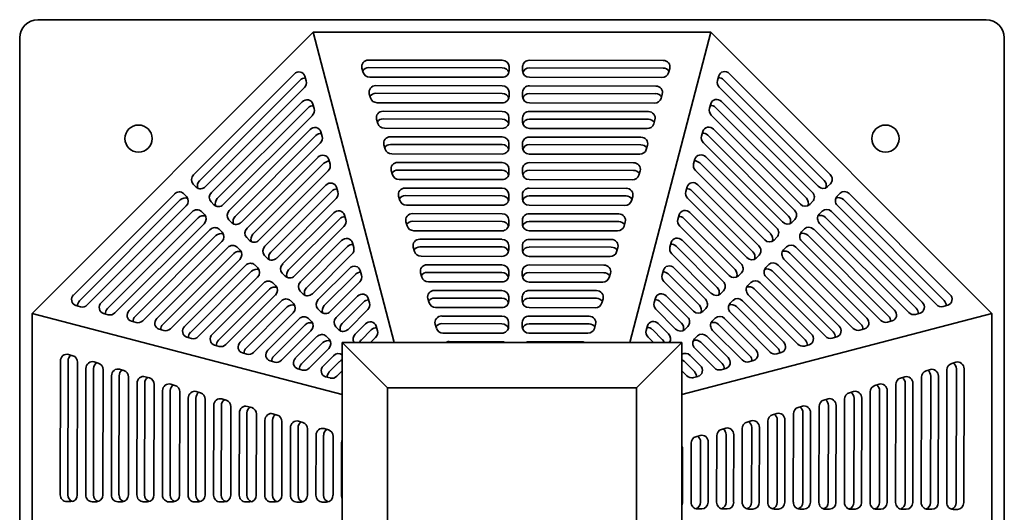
# Model space of a CAD drawing. Header units: millimetres. Extents: x 202 to 638, y 79 to 515.
# Tile 3 of 3: x 202 to 638, y 297 to 515. Entities that reach past the tile are written whole.
import ezdxf

# ---------------------------------------------------------------- set-up
doc = ezdxf.new("R2010")
doc.units = ezdxf.units.MM
doc.header["$LTSCALE"] = 2
doc.layers.add('Krawędzie widoczne(ISO)', color=7, linetype='Continuous', lineweight=35, true_color=0x262659)

msp = doc.modelspace()

# ---------------------------------------------------------------- linework, layer by layer
at = {"layer": 'Krawędzie widoczne(ISO)'}
for p, q in [((629.5, 514.5), (210.5, 514.5)), ((208, 384.81), (332.19, 509)), ((332.19, 509), (507.81, 509)), ((332.19, 509), (368, 372)), ((472, 372), (507.81, 509)), ((507.81, 509), (632, 384.81)), ((202.5, 506.5), (202.5, 87.5)), ((637.5, 87.5), (637.5, 506.5)), ((356.62, 496.7), (415.71, 496.61)), ((427.71, 496.59), (486.79, 496.51)), ((354.26, 491.25), (353.72, 493.14)), ((356.62, 493.33), (415.71, 493.24)), ((418.71, 493.78), (418.7, 491.9)), ((424.7, 491.89), (424.71, 493.77)), ((427.71, 493.22), (486.79, 493.14)), ((489.68, 492.94), (489.14, 491.06)), ((279.31, 446.03), (323.78, 490.5)), ((281.94, 443.4), (326.41, 487.87)), ((328.54, 489.52), (329.12, 487.47)), ((415.7, 489.08), (357.16, 489.16)), ((486.24, 488.98), (427.7, 489.06)), ((510.73, 487.62), (511.31, 489.67)), ((513.44, 488.02), (557.91, 443.55)), ((516.07, 490.65), (560.54, 446.18)), ((328.3, 484.52), (284.55, 440.78)), ((359.86, 485.39), (415.69, 485.31)), ((427.69, 485.3), (483.52, 485.21)), ((555.29, 440.93), (511.55, 484.67)), ((357.5, 479.95), (356.96, 481.83)), ((359.86, 482.02), (415.69, 481.94)), ((418.69, 482.48), (418.68, 480.6)), ((424.68, 480.59), (424.69, 482.48)), ((427.69, 481.93), (483.52, 481.84)), ((486.41, 481.65), (485.87, 479.76)), ((287.18, 438.15), (327.27, 478.25)), ((289.81, 435.52), (329.91, 475.61)), ((332.03, 477.26), (332.61, 475.22)), ((415.68, 477.78), (360.39, 477.86)), ((482.97, 477.68), (427.68, 477.76)), ((507.24, 475.37), (507.82, 477.41)), ((509.94, 475.76), (550.04, 435.67)), ((512.58, 478.4), (552.67, 438.31)), ((331.79, 472.27), (292.43, 432.91)), ((360.73, 468.65), (360.2, 470.53)), ((363.1, 474.09), (415.67, 474.02)), ((363.1, 470.72), (415.67, 470.64)), ((418.67, 471.19), (418.67, 469.3)), ((424.67, 469.29), (424.67, 471.18)), ((427.67, 474), (480.25, 473.92)), ((427.67, 470.63), (480.25, 470.55)), ((483.14, 470.35), (482.59, 468.47)), ((547.42, 433.06), (508.06, 472.42)), ((295.06, 430.28), (330.76, 465.99)), ((415.66, 466.48), (363.63, 466.56)), ((479.69, 466.39), (427.66, 466.47)), ((509.08, 466.14), (544.79, 430.43)), ((297.69, 427.65), (333.4, 463.36)), ((335.52, 465), (336.1, 462.96)), ((366.33, 462.79), (415.65, 462.72)), ((427.65, 462.7), (476.98, 462.63)), ((503.75, 463.11), (504.33, 465.15)), ((506.45, 463.51), (542.16, 427.8)), ((335.28, 460.01), (300.3, 425.03)), ((363.97, 457.35), (363.43, 459.23)), ((366.33, 459.42), (415.65, 459.35)), ((418.65, 459.89), (418.65, 458.01)), ((424.65, 458), (424.65, 459.88)), ((427.65, 459.33), (476.98, 459.26)), ((479.87, 459.06), (479.32, 457.18)), ((539.55, 425.18), (504.57, 460.16)), ((302.93, 422.41), (334.26, 453.73)), ((339.01, 452.75), (339.6, 450.7)), ((415.64, 455.19), (366.86, 455.26)), ((476.42, 455.1), (427.64, 455.17)), ((500.25, 450.86), (500.83, 452.9)), ((505.59, 453.89), (536.92, 422.56)), ((305.56, 419.77), (336.89, 451.1)), ((369.57, 451.49), (415.64, 451.42)), ((369.57, 448.12), (415.64, 448.05)), ((418.63, 448.59), (418.63, 446.71)), ((424.63, 446.7), (424.63, 448.58)), ((427.64, 451.4), (473.7, 451.34)), ((502.96, 451.25), (534.28, 419.92)), ((338.78, 447.75), (308.18, 417.15)), ((367.21, 446.04), (366.67, 447.93)), ((415.62, 443.89), (370.1, 443.95)), ((473.15, 443.8), (427.62, 443.87)), ((427.64, 448.03), (473.7, 447.97)), ((476.59, 447.77), (476.05, 445.89)), ((531.67, 417.3), (501.07, 447.91)), ((280.46, 440.63), (279.15, 441.94)), ((310.81, 414.53), (337.75, 441.48)), ((342.51, 440.49), (343.09, 438.45)), ((372.8, 440.18), (415.62, 440.12)), ((427.62, 440.1), (470.43, 440.04)), ((496.76, 438.6), (497.34, 440.64)), ((502.1, 441.63), (529.04, 414.68)), ((560.7, 442.09), (559.38, 440.78)), ((226.35, 393.07), (270.82, 437.54)), ((274.91, 437.7), (276.22, 436.38)), ((313.44, 411.9), (340.38, 438.84)), ((342.27, 435.5), (316.05, 409.28)), ((370.44, 434.74), (369.9, 436.62)), ((372.8, 436.81), (415.62, 436.75)), ((418.61, 437.29), (418.61, 435.41)), ((424.61, 435.4), (424.61, 437.28)), ((427.62, 436.73), (470.43, 436.67)), ((473.32, 436.47), (472.77, 434.59)), ((523.8, 409.43), (497.58, 435.65)), ((499.46, 439), (526.41, 412.05)), ((563.63, 436.54), (564.94, 437.85)), ((566.4, 435.06), (610.87, 390.59)), ((569.03, 437.69), (613.5, 393.22)), ((228.98, 390.44), (273.45, 434.91)), ((276.07, 432.29), (232.33, 388.55)), ((288.34, 432.75), (287.03, 434.06)), ((415.61, 432.59), (373.33, 432.65)), ((469.88, 432.51), (427.61, 432.57)), ((552.82, 434.22), (551.51, 432.9)), ((607.52, 388.7), (563.78, 432.45)), ((238.6, 389.58), (278.69, 429.67)), ((241.24, 386.94), (281.33, 427.04)), ((282.78, 429.82), (284.1, 428.51)), ((318.68, 406.66), (341.24, 429.22)), ((321.31, 404.02), (343.88, 426.59)), ((346, 428.23), (346.58, 426.19)), ((376.04, 428.88), (415.6, 428.82)), ((427.6, 428.81), (467.16, 428.75)), ((493.27, 426.34), (493.85, 428.39)), ((495.97, 426.74), (518.53, 404.18)), ((498.61, 429.37), (521.17, 406.81)), ((544.95, 426.34), (543.63, 425.03)), ((555.75, 428.66), (557.06, 429.97)), ((558.52, 427.19), (598.61, 387.09)), ((561.15, 429.82), (601.25, 389.73)), ((283.94, 424.42), (244.58, 385.06)), ((296.22, 424.88), (294.9, 426.19)), ((345.76, 423.24), (323.93, 401.4)), ((373.68, 423.44), (373.14, 425.32)), ((376.04, 425.51), (415.6, 425.45)), ((418.59, 426), (418.59, 424.11)), ((424.59, 424.1), (424.59, 425.99)), ((427.6, 425.44), (467.16, 425.38)), ((470.05, 425.18), (469.5, 423.3)), ((515.92, 401.56), (494.09, 423.39)), ((547.88, 420.78), (549.19, 422.1)), ((595.27, 385.21), (555.91, 424.57)), ((250.86, 386.08), (286.57, 421.79)), ((253.49, 383.45), (289.2, 419.16)), ((290.66, 421.95), (291.97, 420.63)), ((304.09, 417), (302.78, 418.31)), ((415.59, 421.29), (376.57, 421.35)), ((466.6, 421.22), (427.59, 421.28)), ((537.07, 418.46), (535.76, 417.15)), ((550.65, 419.31), (586.36, 383.6)), ((553.28, 421.94), (588.99, 386.24)), ((291.82, 416.55), (256.84, 381.57)), ((263.11, 382.59), (294.44, 413.92)), ((298.54, 414.07), (299.85, 412.76)), ((326.56, 398.78), (344.74, 416.97)), ((329.19, 396.15), (347.37, 414.33)), ((349.49, 415.98), (350.08, 413.94)), ((376.91, 412.14), (376.38, 414.02)), ((379.28, 417.58), (415.58, 417.53)), ((379.28, 414.21), (415.58, 414.16)), ((418.58, 414.7), (418.57, 412.82)), ((424.57, 412.81), (424.58, 414.69)), ((427.58, 417.51), (463.88, 417.46)), ((427.58, 414.14), (463.88, 414.09)), ((466.77, 413.89), (466.23, 412.01)), ((489.77, 414.09), (490.36, 416.13)), ((492.48, 414.48), (510.66, 396.3)), ((495.11, 417.12), (513.29, 398.94)), ((540, 412.91), (541.31, 414.22)), ((545.41, 414.07), (576.73, 382.74)), ((583.01, 381.72), (548.03, 416.7)), ((265.75, 379.96), (297.08, 411.28)), ((311.97, 409.13), (310.65, 410.44)), ((349.26, 410.99), (331.8, 393.53)), ((415.57, 409.99), (379.81, 410.05)), ((463.33, 409.93), (427.57, 409.98)), ((508.05, 393.68), (490.59, 411.14)), ((529.2, 410.59), (527.88, 409.28)), ((542.77, 411.44), (574.1, 380.11)), ((299.7, 408.67), (269.09, 378.07)), ((275.37, 379.1), (302.32, 406.04)), ((306.41, 406.2), (307.72, 404.88)), ((334.43, 390.91), (348.23, 404.71)), ((382.51, 406.28), (415.56, 406.23)), ((427.56, 406.21), (460.61, 406.16)), ((491.62, 404.86), (505.42, 391.06)), ((532.13, 405.03), (533.44, 406.35)), ((537.53, 406.19), (564.48, 379.25)), ((570.75, 378.22), (540.15, 408.82)), ((278, 376.46), (304.95, 403.41)), ((307.57, 400.8), (281.35, 374.58)), ((319.84, 401.25), (318.53, 402.56)), ((337.06, 388.28), (350.86, 402.07)), ((352.99, 403.72), (353.57, 401.68)), ((380.15, 400.83), (379.61, 402.72)), ((382.51, 402.91), (415.56, 402.86)), ((418.56, 403.4), (418.55, 401.52)), ((424.55, 401.51), (424.56, 403.39)), ((427.56, 402.84), (460.61, 402.79)), ((463.5, 402.6), (462.96, 400.71)), ((486.28, 401.83), (486.86, 403.87)), ((488.99, 402.23), (502.78, 388.43)), ((521.32, 402.71), (520.01, 401.4)), ((558.5, 374.73), (532.28, 400.95)), ((534.9, 403.56), (561.84, 376.62)), ((287.63, 375.61), (310.19, 398.17)), ((314.29, 398.32), (315.6, 397.01)), ((352.75, 398.73), (339.67, 385.65)), ((415.55, 398.7), (383.04, 398.74)), ((460.06, 398.63), (427.55, 398.68)), ((500.17, 385.81), (487.1, 398.88)), ((524.25, 397.16), (525.56, 398.47)), ((529.66, 398.32), (552.22, 375.76)), ((290.26, 372.97), (312.82, 395.53)), ((315.44, 392.92), (293.61, 371.09)), ((327.71, 393.38), (326.4, 394.69)), ((342.3, 383.03), (351.72, 392.45)), ((385.75, 394.97), (415.54, 394.93)), ((385.75, 391.6), (415.54, 391.56)), ((418.54, 392.1), (418.54, 390.22)), ((424.54, 390.21), (424.54, 392.09)), ((427.54, 394.91), (457.34, 394.87)), ((427.54, 391.54), (457.34, 391.5)), ((482.79, 389.57), (483.37, 391.62)), ((488.13, 392.6), (497.55, 383.18)), ((513.45, 394.84), (512.13, 393.53)), ((546.24, 371.24), (524.4, 393.07)), ((527.02, 395.69), (549.59, 373.12)), ((229.38, 387.73), (227.33, 388.31)), ((299.88, 372.11), (318.06, 390.29)), ((302.52, 369.48), (320.7, 387.66)), ((322.16, 390.45), (323.47, 389.13)), ((344.94, 380.4), (354.36, 389.82)), ((356.48, 391.47), (357.06, 389.42)), ((383.39, 389.53), (382.85, 391.41)), ((415.53, 387.4), (386.28, 387.44)), ((456.78, 387.34), (427.53, 387.38)), ((460.23, 391.3), (459.68, 389.42)), ((485.49, 389.97), (494.91, 380.55)), ((516.38, 389.29), (517.69, 390.6)), ((519.15, 387.81), (537.33, 369.63)), ((521.78, 390.44), (539.97, 372.26)), ((612.52, 388.46), (610.47, 387.88)), ((345, 349), (208, 384.81)), ((208, 209.19), (208, 384.81)), ((241.63, 384.24), (239.59, 384.82)), ((323.32, 385.05), (305.86, 367.59)), ((335.59, 385.5), (334.28, 386.81)), ((356.24, 386.47), (347.55, 377.78)), ((388.98, 383.67), (415.53, 383.63)), ((427.53, 383.62), (454.07, 383.58)), ((492.3, 377.93), (483.61, 386.62)), ((632, 384.81), (495, 349)), ((505.57, 386.97), (504.26, 385.65)), ((533.99, 367.74), (516.53, 385.2)), ((600.26, 384.97), (598.22, 384.39)), ((632, 384.81), (632, 209.19)), ((253.89, 380.75), (251.85, 381.33)), ((312.14, 368.62), (325.94, 382.42)), ((314.77, 365.99), (328.57, 379.78)), ((330.03, 382.57), (331.35, 381.26)), ((343.46, 377.63), (342.15, 378.94)), ((350.71, 375.69), (355.21, 380.2)), ((359.97, 379.21), (360.55, 377.17)), ((386.62, 378.23), (386.08, 380.11)), ((388.98, 380.3), (415.53, 380.26)), ((418.52, 380.8), (418.52, 378.92)), ((424.52, 378.91), (424.52, 380.8)), ((427.53, 380.25), (454.07, 380.21)), ((456.96, 380.01), (456.41, 378.13)), ((479.3, 377.32), (479.88, 379.36)), ((484.63, 380.35), (489.14, 375.84)), ((497.7, 379.09), (496.39, 377.78)), ((508.5, 381.41), (509.81, 382.72)), ((511.28, 379.94), (525.07, 366.14)), ((513.91, 382.57), (527.71, 368.77)), ((588, 381.48), (585.96, 380.9)), ((266.14, 377.25), (264.1, 377.83)), ((278.4, 373.76), (276.36, 374.34)), ((331.19, 377.17), (318.12, 364.1)), ((324.4, 365.13), (333.82, 374.55)), ((337.91, 374.7), (339.22, 373.39)), ((353.34, 373.06), (357.85, 377.56)), ((359.73, 374.22), (357.52, 372)), ((415.51, 376.1), (389.51, 376.14)), ((453.51, 376.05), (427.51, 376.08)), ((482.48, 372), (480.11, 374.37)), ((482, 377.71), (486.51, 373.21)), ((500.63, 373.54), (501.94, 374.85)), ((506.03, 374.7), (515.45, 365.28)), ((521.73, 364.25), (508.65, 377.33)), ((563.49, 374.49), (561.45, 373.91)), ((575.75, 377.99), (573.7, 377.4)), ((290.66, 370.27), (288.61, 370.85)), ((327.03, 362.49), (336.45, 371.91)), ((365, 352), (345, 372)), ((345, 372), (345, 222)), ((495, 372), (345, 372)), ((392.22, 372.37), (415.51, 372.34)), ((427.51, 372.32), (450.79, 372.28)), ((475, 352), (495, 372)), ((495, 222), (495, 372)), ((503.4, 372.06), (512.82, 362.64)), ((551.23, 371), (549.19, 370.42)), ((224.06, 366.68), (225.94, 366.14)), ((302.91, 366.77), (300.87, 367.36)), ((339.07, 369.3), (330.38, 360.61)), ((336.65, 361.63), (341.16, 366.14)), ((498.69, 366.29), (503.2, 361.79)), ((509.47, 360.76), (500.78, 369.45)), ((538.98, 367.51), (536.94, 366.92)), ((220.41, 304.71), (220.49, 363.79)), ((223.78, 304.71), (223.86, 363.79)), ((228.02, 363.24), (227.94, 304.7)), ((235.35, 363.41), (237.24, 362.87)), ((315.17, 363.28), (313.13, 363.86)), ((339.29, 359), (343.79, 363.51)), ((496.06, 363.66), (500.56, 359.15)), ((526.72, 364.01), (524.68, 363.43)), ((614.25, 362.74), (616.14, 363.28)), ((231.7, 304.69), (231.79, 360.52)), ((235.07, 304.69), (235.16, 360.52)), ((239.32, 359.97), (239.24, 304.68)), ((243, 304.67), (243.08, 357.25)), ((246.37, 304.67), (246.45, 357.25)), ((246.65, 360.14), (248.53, 359.59)), ((257.94, 356.87), (259.82, 356.32)), ((327.43, 359.79), (325.38, 360.37)), ((339.68, 356.3), (337.64, 356.88)), ((345, 359.48), (342.63, 357.11)), ((497.22, 357.27), (495, 359.48)), ((502.21, 357.03), (500.17, 356.45)), ((514.47, 360.52), (512.42, 359.94)), ((591.65, 356.27), (593.53, 356.8)), ((602.95, 359.5), (604.83, 360.04)), ((605.02, 357.14), (604.94, 301.31)), ((608.39, 357.14), (608.31, 301.31)), ((612.08, 301.3), (612.16, 359.84)), ((616.33, 360.38), (616.24, 301.29)), ((619.7, 360.38), (619.61, 301.29)), ((250.61, 356.69), (250.53, 304.66)), ((254.3, 304.65), (254.37, 353.98)), ((257.67, 304.65), (257.74, 353.98)), ((261.9, 353.42), (261.83, 304.64)), ((269.23, 353.59), (271.11, 353.05)), ((580.35, 353.03), (582.23, 353.57)), ((589.48, 301.34), (589.56, 353.37)), ((593.72, 353.9), (593.64, 301.33)), ((597.09, 353.9), (597.02, 301.33)), ((600.78, 301.32), (600.86, 356.61)), ((265.6, 304.64), (265.66, 350.7)), ((268.97, 304.64), (269.03, 350.7)), ((273.2, 350.15), (273.13, 304.62)), ((280.53, 350.32), (282.41, 349.77)), ((365, 242), (365, 352)), ((365, 352), (475, 352)), ((475, 352), (475, 242)), ((569.04, 349.79), (570.93, 350.33)), ((578.19, 301.36), (578.26, 350.14)), ((582.42, 350.67), (582.35, 301.35)), ((585.79, 350.67), (585.72, 301.35)), ((276.9, 304.62), (276.96, 347.43)), ((280.27, 304.62), (280.33, 347.43)), ((284.49, 346.88), (284.43, 304.61)), ((288.19, 304.6), (288.25, 344.16)), ((291.56, 304.6), (291.62, 344.16)), ((291.82, 347.05), (293.7, 346.5)), ((303.11, 343.77), (304.99, 343.23)), ((546.44, 343.32), (548.32, 343.86)), ((555.59, 301.39), (555.65, 343.67)), ((557.74, 346.56), (559.62, 347.1)), ((559.81, 344.2), (559.75, 301.38)), ((563.18, 344.2), (563.12, 301.38)), ((566.89, 301.38), (566.95, 346.9)), ((571.12, 347.43), (571.05, 301.36)), ((574.49, 347.43), (574.42, 301.36)), ((295.78, 343.6), (295.72, 304.59)), ((299.49, 304.58), (299.54, 340.88)), ((302.86, 304.58), (302.91, 340.88)), ((307.07, 340.33), (307.02, 304.57)), ((314.4, 340.5), (316.29, 339.96)), ((535.14, 340.09), (537.02, 340.62)), ((544.29, 301.41), (544.35, 340.43)), ((548.51, 340.96), (548.45, 301.4)), ((551.88, 340.96), (551.82, 301.4)), ((310.79, 304.56), (310.84, 337.61)), ((314.16, 304.56), (314.21, 337.61)), ((318.37, 337.06), (318.32, 304.55)), ((325.7, 337.23), (327.58, 336.68)), ((523.83, 336.85), (525.72, 337.39)), ((532.99, 301.43), (533.05, 337.19)), ((537.21, 337.72), (537.16, 301.42)), ((540.58, 337.72), (540.53, 301.42)), ((322.09, 304.54), (322.13, 334.34)), ((325.46, 304.54), (325.5, 334.34)), ((329.66, 333.78), (329.62, 304.53)), ((333.38, 304.53), (333.42, 331.07)), ((336.75, 304.53), (336.79, 331.07)), ((336.99, 333.96), (338.87, 333.41)), ((501.23, 330.38), (503.11, 330.92)), ((510.4, 301.47), (510.44, 330.72)), ((512.53, 333.61), (514.41, 334.15)), ((514.6, 331.25), (514.56, 301.46)), ((517.97, 331.25), (517.93, 301.46)), ((521.7, 301.45), (521.74, 333.96)), ((525.91, 334.49), (525.86, 301.44)), ((529.28, 334.49), (529.23, 301.44)), ((340.95, 330.51), (340.92, 304.51)), ((344.68, 304.51), (344.72, 327.79)), ((499.1, 301.49), (499.14, 327.49)), ((503.3, 328.02), (503.26, 301.47)), ((506.67, 328.02), (506.63, 301.47)), ((495.37, 324.78), (495.34, 301.49)), ((225.11, 301.7), (223.23, 301.71)), ((236.41, 301.68), (234.52, 301.69)), ((247.71, 301.67), (245.82, 301.67)), ((259, 301.65), (257.12, 301.65)), ((270.3, 301.63), (268.42, 301.63)), ((281.6, 301.61), (279.72, 301.61)), ((292.9, 301.59), (291.01, 301.59)), ((304.19, 301.57), (302.31, 301.58)), ((315.49, 301.55), (313.61, 301.56)), ((326.79, 301.54), (324.91, 301.54)), ((338.09, 301.52), (336.2, 301.52)), ((503.8, 298.48), (501.92, 298.48)), ((515.1, 298.46), (513.22, 298.46)), ((526.4, 298.44), (524.52, 298.45)), ((537.7, 298.42), (535.82, 298.43)), ((549, 298.41), (547.11, 298.41)), ((560.29, 298.39), (558.41, 298.39)), ((571.59, 298.37), (569.71, 298.37)), ((582.89, 298.35), (581.01, 298.35)), ((594.19, 298.33), (592.3, 298.33)), ((605.48, 298.31), (603.6, 298.32)), ((616.78, 298.29), (614.9, 298.3))]:
    msp.add_line(p, q, dxfattribs=at)
for centre in [(255, 462), (585, 462)]:
    msp.add_circle(centre, 6, dxfattribs=at)
for centre, start, end in [((210.5, 506.5), 90, 180), ((629.5, 506.5), 0, 90)]:
    msp.add_arc(centre, 8, start, end, dxfattribs=at)
for centre, major_axis, ratio, start_param, end_param in [((356.62, 493.87), (-3, 0), 0.941479, 4.710851, 6.546476), ((415.71, 493.79), (3, 0), 0.941479, 6.281648, 7.852444), ((427.71, 493.77), (-3, 0), 0.941479, 4.710851, 6.281648), ((486.79, 493.68), (3, 0), 0.941479, 6.01682, 7.852444), ((325.75, 488.53), (2.12, 2.12), 0.928033, 5.806506, 7.853979), ((356.62, 490.5), (3, 0), 0.941479, 1.569259, 2.594751), ((415.7, 491.9), (3, 0), 0.941479, 4.710851, 6.281648), ((415.71, 490.42), (3, 0), 0.941479, 0.268465, 1.569259), ((427.7, 491.89), (-3, 0), 0.941479, 6.281648, 7.852444), ((427.71, 490.4), (-3, 0), 0.941479, 4.710851, 6.018612), ((486.79, 490.31), (3, 0), 0.941479, 0.548645, 1.569259), ((514.1, 488.69), (-2.12, 2.12), 0.928033, 4.712386, 6.759858), ((328.38, 485.9), (2.12, 2.12), 0.928033, 0.697708, 1.570793), ((326.33, 486.49), (-2.12, -2.12), 0.928033, 1.570793, 2.664914), ((357.16, 491.99), (-3, 0), 0.941479, 0.263291, 1.569259), ((486.24, 491.8), (3, 0), 0.941479, 4.710851, 6.01682), ((513.52, 486.64), (-2.12, 2.12), 0.928033, 0.476673, 1.570793), ((511.47, 486.05), (2.12, -2.12), 0.928033, 1.570793, 2.443886), ((359.86, 482.57), (-3, 0), 0.941479, 4.710851, 6.546476), ((415.69, 482.49), (3, 0), 0.941479, 6.281648, 7.852444), ((427.69, 482.47), (-3, 0), 0.941479, 4.710851, 6.281648), ((483.52, 482.39), (3, 0), 0.941479, 6.01682, 7.852444), ((329.24, 476.28), (2.12, 2.12), 0.928033, 5.806506, 7.853979), ((359.86, 479.2), (3, 0), 0.941479, 1.569259, 2.594751), ((360.4, 480.69), (-3, 0), 0.941479, 0.263291, 1.569259), ((415.68, 480.61), (3, 0), 0.941479, 4.710851, 6.281648), ((415.69, 479.12), (3, 0), 0.941479, 0.268465, 1.569259), ((427.68, 480.59), (-3, 0), 0.941479, 6.281648, 7.852444), ((427.69, 479.1), (-3, 0), 0.941479, 4.710851, 6.018612), ((482.97, 480.51), (3, 0), 0.941479, 4.710851, 6.01682), ((483.52, 479.02), (3, 0), 0.941479, 0.548645, 1.569259), ((510.61, 476.43), (-2.12, 2.12), 0.928033, 4.712386, 6.759858), ((331.87, 473.64), (2.12, 2.12), 0.928033, 0.697708, 1.570793), ((329.82, 474.24), (-2.12, -2.12), 0.928033, 1.570793, 2.664914), ((510.03, 474.39), (-2.12, 2.12), 0.928033, 0.476673, 1.570793), ((507.97, 473.8), (2.12, -2.12), 0.928033, 1.570793, 2.443886), ((363.09, 471.27), (-3, 0), 0.941479, 4.710851, 6.546476), ((363.09, 467.9), (3, 0), 0.941479, 1.569259, 2.594751), ((415.67, 471.19), (3, 0), 0.941479, 6.281648, 7.852444), ((415.67, 467.82), (3, 0), 0.941479, 0.268465, 1.569259), ((427.67, 471.17), (-3, 0), 0.941479, 4.710851, 6.281648), ((427.67, 467.8), (-3, 0), 0.941479, 4.710851, 6.018612), ((480.24, 471.1), (3, 0), 0.941479, 6.01682, 7.852444), ((480.24, 467.73), (3, 0), 0.941479, 0.548645, 1.569259), ((332.73, 464.02), (2.12, 2.12), 0.928033, 5.806506, 7.853979), ((363.63, 469.38), (-3, 0), 0.941479, 0.263291, 1.569259), ((415.67, 469.31), (3, 0), 0.941479, 4.710851, 6.281648), ((427.67, 469.29), (-3, 0), 0.941479, 6.281648, 7.852444), ((479.7, 469.22), (3, 0), 0.941479, 4.710851, 6.01682), ((507.12, 464.17), (-2.12, 2.12), 0.928033, 4.712386, 6.759858), ((335.37, 461.39), (2.12, 2.12), 0.928033, 0.697708, 1.570793), ((333.32, 461.98), (-2.12, -2.12), 0.928033, 1.570793, 2.664914), ((366.33, 459.96), (-3, 0), 0.941479, 4.710851, 6.546476), ((415.65, 459.89), (3, 0), 0.941479, 6.281648, 7.852444), ((427.65, 459.88), (-3, 0), 0.941479, 4.710851, 6.281648), ((476.97, 459.8), (3, 0), 0.941479, 6.01682, 7.852444), ((506.53, 462.13), (-2.12, 2.12), 0.928033, 0.476673, 1.570793), ((504.48, 461.54), (2.12, -2.12), 0.928033, 1.570793, 2.443886), ((366.33, 456.59), (3, 0), 0.941479, 1.569259, 2.594751), ((366.87, 458.08), (-3, 0), 0.941479, 0.263291, 1.569259), ((415.65, 458.01), (3, 0), 0.941479, 4.710851, 6.281648), ((415.65, 456.52), (3, 0), 0.941479, 0.268465, 1.569259), ((427.65, 457.99), (-3, 0), 0.941479, 6.281648, 7.852444), ((427.65, 456.51), (-3, 0), 0.941479, 4.710851, 6.018612), ((476.43, 457.92), (3, 0), 0.941479, 4.710851, 6.01682), ((476.97, 456.43), (3, 0), 0.941479, 0.548645, 1.569259), ((336.23, 451.77), (2.12, 2.12), 0.928033, 5.806506, 7.853979), ((503.62, 451.92), (-2.12, 2.12), 0.928033, 4.712386, 6.759858), ((338.86, 449.13), (2.12, 2.12), 0.928033, 0.697708, 1.570793), ((336.81, 449.72), (-2.12, -2.12), 0.928033, 1.570793, 2.664914), ((369.56, 448.66), (-3, 0), 0.941479, 4.710851, 6.546476), ((369.56, 445.29), (3, 0), 0.941479, 1.569259, 2.594751), ((415.63, 448.6), (3, 0), 0.941479, 6.281648, 7.852444), ((427.63, 448.58), (-3, 0), 0.941479, 4.710851, 6.281648), ((473.7, 448.51), (3, 0), 0.941479, 6.01682, 7.852444), ((503.04, 449.87), (-2.12, 2.12), 0.928033, 0.476673, 1.570793), ((500.99, 449.28), (2.12, -2.12), 0.928033, 1.570793, 2.443886), ((281.27, 444.06), (-2.12, -2.12), 0.928033, 4.712386, 6.283182), ((370.1, 446.78), (-3, 0), 0.941479, 0.263291, 1.569259), ((415.63, 446.71), (3, 0), 0.941479, 4.710851, 6.281648), ((415.63, 445.22), (3, 0), 0.941479, 0.268465, 1.569259), ((427.63, 446.7), (-3, 0), 0.941479, 6.281648, 7.852444), ((427.63, 445.21), (-3, 0), 0.941479, 4.710851, 6.018612), ((473.15, 446.63), (3, 0), 0.941479, 4.710851, 6.01682), ((473.7, 445.14), (3, 0), 0.941479, 0.548645, 1.569259), ((558.58, 444.21), (2.12, -2.12), 0.928033, 6.283182, 7.853979), ((282.59, 442.75), (-2.12, -2.12), 0.928033, 6.283182, 7.853979), ((283.91, 441.43), (-2.12, -2.12), 0.928033, 4.712386, 5.940904), ((339.72, 439.51), (2.12, 2.12), 0.928033, 5.806506, 7.853979), ((342.35, 436.88), (2.12, 2.12), 0.928033, 0.697708, 1.570793), ((372.8, 437.36), (-3, 0), 0.941479, 4.710851, 6.546476), ((415.61, 437.3), (3, 0), 0.941479, 6.281648, 7.852444), ((427.61, 437.28), (-3, 0), 0.941479, 4.710851, 6.281648), ((470.43, 437.22), (3, 0), 0.941479, 6.01682, 7.852444), ((497.5, 437.03), (2.12, -2.12), 0.928033, 1.570793, 2.443886), ((500.13, 439.66), (-2.12, 2.12), 0.928033, 4.712386, 6.759858), ((557.26, 442.9), (2.12, -2.12), 0.928033, 4.712386, 6.283182), ((555.94, 441.58), (2.12, -2.12), 0.928033, 0.342288, 1.570793), ((272.79, 435.58), (2.12, 2.12), 0.928033, 6.283182, 7.853979), ((275.42, 432.94), (2.12, 2.12), 0.928033, 0.342288, 1.570793), ((274.1, 434.26), (2.12, 2.12), 0.928033, 4.712386, 6.283182), ((289.15, 436.19), (-2.12, -2.12), 0.928033, 4.712386, 6.283182), ((291.78, 433.55), (-2.12, -2.12), 0.928033, 4.712386, 5.940904), ((340.3, 437.47), (-2.12, -2.12), 0.928033, 1.570793, 2.664914), ((372.8, 433.99), (3, 0), 0.941479, 1.569259, 2.594751), ((415.61, 435.41), (3, 0), 0.941479, 4.710851, 6.281648), ((415.61, 433.93), (3, 0), 0.941479, 0.268465, 1.569259), ((427.61, 435.4), (-3, 0), 0.941479, 6.281648, 7.852444), ((427.61, 433.91), (-3, 0), 0.941479, 4.710851, 6.018612), ((470.43, 433.85), (3, 0), 0.941479, 0.548645, 1.569259), ((499.55, 437.62), (-2.12, 2.12), 0.928033, 0.476673, 1.570793), ((548.07, 433.7), (2.12, -2.12), 0.928033, 0.342288, 1.570793), ((550.7, 436.34), (2.12, -2.12), 0.928033, 6.283182, 7.853979), ((565.75, 434.41), (-2.12, 2.12), 0.928033, 6.283182, 7.853979), ((564.43, 433.09), (-2.12, 2.12), 0.928033, 4.712386, 5.940904), ((567.06, 435.73), (-2.12, 2.12), 0.928033, 4.712386, 6.283182), ((280.66, 427.7), (2.12, 2.12), 0.928033, 6.283182, 7.853979), ((290.46, 434.87), (-2.12, -2.12), 0.928033, 6.283182, 7.853979), ((373.34, 435.48), (-3, 0), 0.941479, 0.263291, 1.569259), ((469.88, 435.34), (3, 0), 0.941479, 4.710851, 6.01682), ((549.39, 435.02), (2.12, -2.12), 0.928033, 4.712386, 6.283182), ((559.19, 427.85), (-2.12, 2.12), 0.928033, 4.712386, 6.283182), ((283.3, 425.07), (2.12, 2.12), 0.928033, 0.342288, 1.570793), ((281.98, 426.39), (2.12, 2.12), 0.928033, 4.712386, 6.283182), ((297.03, 428.31), (-2.12, -2.12), 0.928033, 4.712386, 6.283182), ((299.66, 425.68), (-2.12, -2.12), 0.928033, 4.712386, 5.941068), ((343.21, 427.25), (2.12, 2.12), 0.928033, 5.806506, 7.853979), ((345.85, 424.62), (2.12, 2.12), 0.928033, 0.697708, 1.570793), ((376.04, 426.06), (-3, 0), 0.941479, 4.710851, 6.546476), ((415.59, 426), (3, 0), 0.941479, 6.281648, 7.852444), ((427.59, 425.98), (-3, 0), 0.941479, 4.710851, 6.281648), ((467.15, 425.93), (3, 0), 0.941479, 6.01682, 7.852444), ((496.05, 425.36), (-2.12, 2.12), 0.928033, 0.476673, 1.570793), ((494, 424.77), (2.12, -2.12), 0.928033, 1.570793, 2.443886), ((496.64, 427.4), (-2.12, 2.12), 0.928033, 4.712386, 6.759858), ((540.19, 425.83), (2.12, -2.12), 0.928033, 0.342123, 1.570793), ((542.82, 428.46), (2.12, -2.12), 0.928033, 6.283182, 7.853979), ((557.87, 426.54), (-2.12, 2.12), 0.928033, 6.283182, 7.853979), ((556.55, 425.22), (-2.12, 2.12), 0.928033, 4.712386, 5.940904), ((288.54, 419.82), (2.12, 2.12), 0.928033, 6.283182, 7.853979), ((298.34, 427), (-2.12, -2.12), 0.928033, 6.283182, 7.853979), ((304.9, 420.44), (-2.12, -2.12), 0.928033, 4.712386, 6.283182), ((343.79, 425.21), (-2.12, -2.12), 0.928033, 1.570793, 2.664914), ((376.04, 422.69), (3, 0), 0.941479, 1.569259, 2.594751), ((376.58, 424.17), (-3, 0), 0.941479, 0.263291, 1.569259), ((415.59, 424.12), (3, 0), 0.941479, 4.710851, 6.281648), ((415.59, 422.63), (3, 0), 0.941479, 0.268465, 1.569259), ((427.59, 424.1), (-3, 0), 0.941479, 6.281648, 7.852444), ((427.59, 422.61), (-3, 0), 0.941479, 4.710851, 6.018612), ((466.61, 424.04), (3, 0), 0.941479, 4.710851, 6.01682), ((467.15, 422.55), (3, 0), 0.941479, 0.548645, 1.569259), ((534.95, 420.59), (2.12, -2.12), 0.928033, 6.283182, 7.853979), ((541.51, 427.15), (2.12, -2.12), 0.928033, 4.712386, 6.283182), ((551.31, 419.97), (-2.12, 2.12), 0.928033, 4.712386, 6.283182), ((291.17, 417.19), (2.12, 2.12), 0.928033, 0.342123, 1.570793), ((289.85, 418.51), (2.12, 2.12), 0.928033, 4.712386, 6.283182), ((307.54, 417.8), (-2.12, -2.12), 0.928033, 4.712386, 5.941084), ((346.7, 415), (2.12, 2.12), 0.928033, 5.806506, 7.853979), ((493.14, 415.15), (-2.12, 2.12), 0.928033, 4.712386, 6.759858), ((532.31, 417.95), (2.12, -2.12), 0.928033, 0.342107, 1.570793), ((550, 418.66), (-2.12, 2.12), 0.928033, 6.283182, 7.853979), ((548.68, 417.34), (-2.12, 2.12), 0.928033, 4.712386, 5.941068), ((296.41, 411.95), (2.12, 2.12), 0.928033, 6.283182, 7.853979), ((306.21, 419.12), (-2.12, -2.12), 0.928033, 6.283182, 7.853979), ((312.78, 412.56), (-2.12, -2.12), 0.928033, 4.712386, 6.283182), ((349.34, 412.36), (2.12, 2.12), 0.928033, 0.697708, 1.570793), ((347.29, 412.95), (-2.12, -2.12), 0.928033, 1.570793, 2.664914), ((379.27, 414.75), (-3, 0), 0.941479, 4.710851, 6.546476), ((379.27, 411.38), (3, 0), 0.941479, 1.569259, 2.594751), ((415.58, 414.7), (3, 0), 0.941479, 6.281648, 7.852444), ((415.58, 411.33), (3, 0), 0.941479, 0.268465, 1.569259), ((427.58, 414.68), (-3, 0), 0.941479, 4.710851, 6.281648), ((427.58, 411.31), (-3, 0), 0.941479, 4.710851, 6.018612), ((463.88, 414.63), (3, 0), 0.941479, 6.01682, 7.852444), ((463.88, 411.26), (3, 0), 0.941479, 0.548645, 1.569259), ((492.56, 413.1), (-2.12, 2.12), 0.928033, 0.476673, 1.570793), ((490.51, 412.51), (2.12, -2.12), 0.928033, 1.570793, 2.443886), ((527.07, 412.71), (2.12, -2.12), 0.928033, 6.283182, 7.853979), ((533.64, 419.27), (2.12, -2.12), 0.928033, 4.712386, 6.283182), ((543.44, 412.1), (-2.12, 2.12), 0.928033, 4.712386, 6.283182), ((299.05, 409.31), (2.12, 2.12), 0.928033, 0.342107, 1.570793), ((297.73, 410.64), (2.12, 2.12), 0.928033, 4.712386, 6.283182), ((314.08, 411.25), (-2.12, -2.12), 0.928033, 6.283182, 7.853979), ((315.41, 409.93), (-2.12, -2.12), 0.928033, 4.712386, 5.9411), ((379.81, 412.87), (-3, 0), 0.941479, 0.263291, 1.569259), ((415.57, 412.82), (3, 0), 0.941479, 4.710851, 6.281648), ((427.57, 412.8), (-3, 0), 0.941479, 6.281648, 7.852444), ((463.33, 412.75), (3, 0), 0.941479, 4.710851, 6.01682), ((525.76, 411.4), (2.12, -2.12), 0.928033, 4.712386, 6.283182), ((524.44, 410.08), (2.12, -2.12), 0.928033, 0.342091, 1.570793), ((542.12, 410.79), (-2.12, 2.12), 0.928033, 6.283182, 7.853979), ((540.8, 409.46), (-2.12, 2.12), 0.928033, 4.712386, 5.941084), ((304.29, 404.07), (2.12, 2.12), 0.928033, 6.283182, 7.853979), ((306.92, 401.44), (2.12, 2.12), 0.928033, 0.342091, 1.570793), ((305.6, 402.76), (2.12, 2.12), 0.928033, 4.712386, 6.283182), ((320.65, 404.69), (-2.12, -2.12), 0.928033, 4.712386, 6.283182), ((350.2, 402.74), (2.12, 2.12), 0.928033, 5.806506, 7.853979), ((382.51, 403.45), (-3, 0), 0.941479, 4.710851, 6.546476), ((415.56, 403.4), (3, 0), 0.941479, 6.281648, 7.852444), ((427.56, 403.39), (-3, 0), 0.941479, 4.710851, 6.281648), ((460.61, 403.34), (3, 0), 0.941479, 6.01682, 7.852444), ((489.65, 402.89), (-2.12, 2.12), 0.928033, 4.712386, 6.759858), ((519.2, 404.84), (2.12, -2.12), 0.928033, 6.283182, 7.853979), ((534.25, 402.92), (-2.12, 2.12), 0.928033, 6.283182, 7.853979), ((532.93, 401.59), (-2.12, 2.12), 0.928033, 4.712386, 5.9411), ((535.56, 404.22), (-2.12, 2.12), 0.928033, 4.712386, 6.283182), ((321.96, 403.37), (-2.12, -2.12), 0.928033, 6.283182, 7.853979), ((323.29, 402.05), (-2.12, -2.12), 0.928033, 4.712386, 5.941116), ((352.83, 400.11), (2.12, 2.12), 0.928033, 0.697708, 1.570793), ((350.78, 400.7), (-2.12, -2.12), 0.928033, 1.570793, 2.664914), ((382.51, 400.08), (3, 0), 0.941479, 1.569259, 2.594751), ((383.05, 401.57), (-3, 0), 0.941479, 0.263291, 1.569259), ((415.55, 401.52), (3, 0), 0.941479, 4.710851, 6.281648), ((415.56, 400.03), (3, 0), 0.941479, 0.268465, 1.569259), ((427.55, 401.5), (-3, 0), 0.941479, 6.281648, 7.852444), ((427.56, 400.02), (-3, 0), 0.941479, 4.710851, 6.018612), ((460.06, 401.46), (3, 0), 0.941479, 4.710851, 6.01682), ((460.61, 399.97), (3, 0), 0.941479, 0.548645, 1.569259), ((489.07, 400.85), (-2.12, 2.12), 0.928033, 0.476673, 1.570793), ((487.02, 400.26), (2.12, -2.12), 0.928033, 1.570793, 2.443886), ((517.89, 403.52), (2.12, -2.12), 0.928033, 4.712386, 6.283182), ((516.56, 402.2), (2.12, -2.12), 0.928033, 0.342075, 1.570793), ((312.16, 396.2), (2.12, 2.12), 0.928033, 6.283182, 7.853979), ((314.8, 393.56), (2.12, 2.12), 0.928033, 0.342075, 1.570793), ((313.48, 394.89), (2.12, 2.12), 0.928033, 4.712386, 6.283182), ((328.53, 396.81), (-2.12, -2.12), 0.928033, 4.712386, 6.283182), ((331.16, 394.18), (-2.12, -2.12), 0.928033, 4.712386, 5.941133), ((508.69, 394.33), (2.12, -2.12), 0.928033, 0.342058, 1.570793), ((511.32, 396.96), (2.12, -2.12), 0.928033, 6.283182, 7.853979), ((526.37, 395.04), (-2.12, 2.12), 0.928033, 6.283182, 7.853979), ((525.05, 393.71), (-2.12, 2.12), 0.928033, 4.712386, 5.941116), ((527.69, 396.35), (-2.12, 2.12), 0.928033, 4.712386, 6.283182), ((228.31, 391.1), (-2.12, -2.12), 0.928033, 4.712386, 6.759858), ((320.04, 388.32), (2.12, 2.12), 0.928033, 6.283182, 7.853979), ((329.83, 395.5), (-2.12, -2.12), 0.928033, 6.283182, 7.853979), ((353.69, 390.48), (2.12, 2.12), 0.928033, 5.806506, 7.853979), ((385.74, 392.15), (-3, 0), 0.941479, 4.710851, 6.546476), ((385.74, 388.78), (3, 0), 0.941479, 1.569259, 2.594751), ((415.54, 392.11), (3, 0), 0.941479, 6.281648, 7.852444), ((415.54, 388.74), (3, 0), 0.941479, 0.268465, 1.569259), ((427.54, 392.09), (-3, 0), 0.941479, 4.710851, 6.281648), ((427.54, 388.72), (-3, 0), 0.941479, 4.710851, 6.018612), ((457.33, 392.05), (3, 0), 0.941479, 6.01682, 7.852444), ((457.33, 388.68), (3, 0), 0.941479, 0.548645, 1.569259), ((486.16, 390.63), (-2.12, 2.12), 0.928033, 4.712386, 6.759858), ((510.02, 395.65), (2.12, -2.12), 0.928033, 4.712386, 6.283182), ((611.53, 391.25), (2.12, -2.12), 0.928033, 5.806506, 7.853979), ((230.95, 388.47), (2.12, 2.12), 0.928033, 1.570793, 2.443886), ((230.36, 390.52), (-2.12, -2.12), 0.928033, 0.476673, 1.570793), ((240.57, 387.61), (-2.12, -2.12), 0.928033, 4.712386, 6.759858), ((322.67, 385.69), (2.12, 2.12), 0.928033, 0.342058, 1.570793), ((321.35, 387.02), (2.12, 2.12), 0.928033, 4.712386, 6.283182), ((336.4, 388.94), (-2.12, -2.12), 0.928033, 4.712386, 6.283182), ((339.04, 386.3), (-2.12, -2.12), 0.928033, 4.712386, 5.941149), ((356.32, 387.85), (2.12, 2.12), 0.928033, 0.697708, 1.570793), ((354.27, 388.44), (-2.12, -2.12), 0.928033, 1.570793, 2.664914), ((386.28, 390.27), (-3, 0), 0.941479, 0.263291, 1.569259), ((415.54, 390.22), (3, 0), 0.941479, 4.710851, 6.281648), ((427.54, 390.21), (-3, 0), 0.941479, 6.281648, 7.852444), ((456.79, 390.16), (3, 0), 0.941479, 4.710851, 6.01682), ((485.58, 388.59), (-2.12, 2.12), 0.928033, 0.476673, 1.570793), ((483.52, 388), (2.12, -2.12), 0.928033, 1.570793, 2.443886), ((500.81, 386.46), (2.12, -2.12), 0.928033, 0.342042, 1.570793), ((503.45, 389.09), (2.12, -2.12), 0.928033, 6.283182, 7.853979), ((518.5, 387.17), (-2.12, 2.12), 0.928033, 6.283182, 7.853979), ((517.18, 385.84), (-2.12, 2.12), 0.928033, 4.712386, 5.941133), ((519.81, 388.47), (-2.12, 2.12), 0.928033, 4.712386, 6.283182), ((599.28, 387.76), (2.12, -2.12), 0.928033, 5.806506, 7.853979), ((609.49, 390.67), (-2.12, 2.12), 0.928033, 1.570793, 2.664914), ((608.9, 388.62), (2.12, -2.12), 0.928033, 0.697708, 1.570793), ((243.2, 384.97), (2.12, 2.12), 0.928033, 1.570793, 2.443886), ((242.61, 387.03), (-2.12, -2.12), 0.928033, 0.476673, 1.570793), ((252.83, 384.12), (-2.12, -2.12), 0.928033, 4.712386, 6.759858), ((255.46, 381.48), (2.12, 2.12), 0.928033, 1.570793, 2.443886), ((327.91, 380.45), (2.12, 2.12), 0.928033, 6.283182, 7.853979), ((337.71, 387.62), (-2.12, -2.12), 0.928033, 6.283182, 7.853979), ((344.27, 381.06), (-2.12, -2.12), 0.928033, 4.712386, 6.283182), ((388.98, 380.85), (-3, 0), 0.941479, 4.710851, 6.546476), ((415.52, 380.81), (3, 0), 0.941479, 6.281648, 7.852444), ((427.52, 380.79), (-3, 0), 0.941479, 4.710851, 6.281648), ((454.06, 380.75), (3, 0), 0.941479, 6.01682, 7.852444), ((495.58, 381.21), (2.12, -2.12), 0.928033, 6.283182, 7.853979), ((502.14, 387.77), (2.12, -2.12), 0.928033, 4.712386, 6.283182), ((511.94, 380.6), (-2.12, 2.12), 0.928033, 4.712386, 6.283182), ((584.39, 381.63), (2.12, -2.12), 0.928033, 0.697708, 1.570793), ((587.02, 384.27), (2.12, -2.12), 0.928033, 5.806506, 7.853979), ((597.24, 387.18), (-2.12, 2.12), 0.928033, 1.570793, 2.664914), ((596.64, 385.13), (2.12, -2.12), 0.928033, 0.697708, 1.570793), ((254.87, 383.53), (-2.12, -2.12), 0.928033, 0.476673, 1.570793), ((265.08, 380.62), (-2.12, -2.12), 0.928033, 4.712386, 6.759858), ((267.72, 377.99), (2.12, 2.12), 0.928033, 1.570793, 2.443886), ((277.34, 377.13), (-2.12, -2.12), 0.928033, 4.712386, 6.759858), ((330.54, 377.81), (2.12, 2.12), 0.928033, 0.342042, 1.570793), ((329.23, 379.14), (2.12, 2.12), 0.928033, 4.712386, 6.283182), ((346.9, 378.43), (-2.12, -2.12), 0.928033, 4.712386, 5.940904), ((357.18, 378.23), (2.12, 2.12), 0.928033, 5.806506, 7.853979), ((359.82, 375.59), (2.12, 2.12), 0.928033, 0.697708, 1.570793), ((388.98, 377.48), (3, 0), 0.941479, 1.569259, 2.594751), ((415.52, 378.93), (3, 0), 0.941479, 4.710851, 6.281648), ((415.52, 377.44), (3, 0), 0.941479, 0.268465, 1.569259), ((427.52, 378.91), (-3, 0), 0.941479, 6.281648, 7.852444), ((427.52, 377.42), (-3, 0), 0.941479, 4.710851, 6.018612), ((454.06, 377.38), (3, 0), 0.941479, 0.548645, 1.569259), ((480.03, 375.74), (2.12, -2.12), 0.928033, 1.570793, 2.443886), ((482.67, 378.38), (-2.12, 2.12), 0.928033, 4.712386, 6.759858), ((492.94, 378.58), (2.12, -2.12), 0.928033, 0.342288, 1.570793), ((510.62, 379.29), (-2.12, 2.12), 0.928033, 6.283182, 7.853979), ((509.3, 377.96), (-2.12, 2.12), 0.928033, 4.712386, 5.941149), ((562.51, 377.28), (2.12, -2.12), 0.928033, 5.806506, 7.853979), ((572.13, 378.14), (2.12, -2.12), 0.928033, 0.697708, 1.570793), ((574.77, 380.77), (2.12, -2.12), 0.928033, 5.806506, 7.853979), ((584.98, 383.68), (-2.12, 2.12), 0.928033, 1.570793, 2.664914), ((267.13, 380.04), (-2.12, -2.12), 0.928033, 0.476673, 1.570793), ((279.97, 374.5), (2.12, 2.12), 0.928033, 1.570793, 2.443886), ((279.38, 376.55), (-2.12, -2.12), 0.928033, 0.476673, 1.570793), ((289.6, 373.64), (-2.12, -2.12), 0.928033, 4.712386, 6.759858), ((335.79, 372.58), (2.12, 2.12), 0.928033, 6.283182, 7.853979), ((345.58, 379.75), (-2.12, -2.12), 0.928033, 6.283182, 7.853979), ((352.68, 373.72), (-2.12, -2.12), 0.928033, 4.712386, 6.097846), ((357.77, 376.18), (-2.12, -2.12), 0.928033, 1.570793, 2.664914), ((389.52, 378.96), (-3, 0), 0.941479, 0.263291, 1.569259), ((453.52, 378.87), (3, 0), 0.941479, 4.710851, 6.01682), ((482.08, 376.34), (-2.12, 2.12), 0.928033, 0.476673, 1.570793), ((487.17, 373.87), (2.12, -2.12), 0.928033, 0.118601, 1.570793), ((494.27, 379.9), (2.12, -2.12), 0.928033, 4.712386, 6.283182), ((504.06, 372.73), (-2.12, 2.12), 0.928033, 4.712386, 6.283182), ((550.25, 373.79), (2.12, -2.12), 0.928033, 5.806506, 7.853979), ((560.47, 376.7), (-2.12, 2.12), 0.928033, 1.570793, 2.664914), ((559.88, 374.65), (2.12, -2.12), 0.928033, 0.697708, 1.570793), ((572.72, 380.19), (-2.12, 2.12), 0.928033, 1.570793, 2.664914), ((292.23, 371), (2.12, 2.12), 0.928033, 1.570793, 2.443886), ((291.64, 373.05), (-2.12, -2.12), 0.928033, 0.476673, 1.570793), ((301.85, 370.14), (-2.12, -2.12), 0.928033, 4.712386, 6.759858), ((338.42, 369.94), (2.12, 2.12), 0.928033, 0.342288, 1.570793), ((337.1, 371.27), (2.12, 2.12), 0.928033, 4.712386, 6.283182), ((355.31, 371.09), (2.12, 2.12), 0.928033, 1.570793, 1.998384), ((392.22, 369.55), (3, 0), 0.941479, 1.569259, 2.088086), ((415.5, 369.51), (3, 0), 0.941479, 1.078178, 1.569259), ((427.5, 369.49), (3, 0), 0.941479, 1.569259, 2.050249), ((450.79, 369.46), (3, 0), 0.941479, 1.117897, 1.569259), ((484.54, 371.24), (2.12, -2.12), 0.928033, 1.0886, 1.570793), ((502.75, 371.42), (-2.12, 2.12), 0.928033, 6.283182, 7.853979), ((501.43, 370.1), (-2.12, 2.12), 0.928033, 4.712386, 5.940904), ((538, 370.3), (2.12, -2.12), 0.928033, 5.806506, 7.853979), ((548.21, 373.21), (-2.12, 2.12), 0.928033, 1.570793, 2.664914), ((547.62, 371.15), (2.12, -2.12), 0.928033, 0.697708, 1.570793), ((223.32, 363.79), (0, 3), 0.941479, 6.01682, 7.852444), ((226.69, 363.79), (0, 3), 0.941479, 0.548645, 1.569259), ((225.2, 363.24), (0, 3), 0.941479, 4.710851, 6.01682), ((304.49, 367.51), (2.12, 2.12), 0.928033, 1.570793, 2.443886), ((303.9, 369.56), (-2.12, -2.12), 0.928033, 0.476673, 1.570793), ((314.11, 366.65), (-2.12, -2.12), 0.928033, 4.712386, 6.759858), ((316.74, 364.02), (2.12, 2.12), 0.928033, 1.570793, 2.443886), ((343.13, 364.17), (2.12, 2.12), 0.928033, 0.118601, 1.570793), ((496.72, 364.32), (-2.12, 2.12), 0.928033, 4.712386, 6.097846), ((523.11, 364.17), (2.12, -2.12), 0.928033, 0.697708, 1.570793), ((525.74, 366.8), (2.12, -2.12), 0.928033, 5.806506, 7.853979), ((535.95, 369.71), (-2.12, 2.12), 0.928033, 1.570793, 2.664914), ((535.36, 367.66), (2.12, -2.12), 0.928033, 0.697708, 1.570793), ((234.61, 360.52), (0, 3), 0.941479, 6.01682, 7.852444), ((237.98, 360.52), (0, 3), 0.941479, 0.548645, 1.569259), ((236.49, 359.97), (0, 3), 0.941479, 4.710851, 6.01682), ((316.15, 366.07), (-2.12, -2.12), 0.928033, 0.476673, 1.570793), ((326.37, 363.16), (-2.12, -2.12), 0.928033, 4.712386, 6.759858), ((329, 360.52), (2.12, 2.12), 0.928033, 1.570793, 2.443886), ((338.62, 359.67), (-2.12, -2.12), 0.928033, 4.712386, 6.759858), ((345.76, 361.54), (2.12, 2.12), 0.928033, 1.0886, 1.570793), ((494.09, 361.69), (2.12, -2.12), 0.928033, 1.570793, 1.998384), ((501.23, 359.82), (2.12, -2.12), 0.928033, 5.806506, 7.853979), ((510.85, 360.68), (2.12, -2.12), 0.928033, 0.697708, 1.570793), ((513.48, 363.31), (2.12, -2.12), 0.928033, 5.806506, 7.853979), ((523.7, 366.22), (-2.12, 2.12), 0.928033, 1.570793, 2.664914), ((614.99, 359.84), (0, 3), 0.941479, 0.263291, 1.569259), ((613.5, 360.38), (0, -3), 0.941479, 1.569259, 2.594751), ((616.87, 360.38), (0, 3), 0.941479, 4.710851, 6.546476), ((245.9, 357.24), (0, 3), 0.941479, 6.01682, 7.852444), ((249.27, 357.24), (0, 3), 0.941479, 0.548645, 1.569259), ((247.78, 356.7), (0, 3), 0.941479, 4.710851, 6.01682), ((257.2, 353.97), (0, 3), 0.941479, 6.01682, 7.852444), ((328.41, 362.58), (-2.12, -2.12), 0.928033, 0.476673, 1.570793), ((341.26, 357.03), (2.12, 2.12), 0.928033, 1.570793, 2.443886), ((340.66, 359.08), (-2.12, -2.12), 0.928033, 0.476673, 1.570793), ((499.18, 359.23), (-2.12, 2.12), 0.928033, 1.570793, 2.664914), ((498.59, 357.18), (2.12, -2.12), 0.928033, 0.697708, 1.570793), ((511.44, 362.73), (-2.12, 2.12), 0.928033, 1.570793, 2.664914), ((594.27, 353.91), (0, 3), 0.941479, 4.710851, 6.546476), ((603.69, 356.6), (0, 3), 0.941479, 0.263291, 1.569259), ((602.2, 357.14), (0, -3), 0.941479, 1.569259, 2.594751), ((605.57, 357.14), (0, 3), 0.941479, 4.710851, 6.546476), ((260.57, 353.97), (0, 3), 0.941479, 0.548645, 1.569259), ((259.08, 353.43), (0, 3), 0.941479, 4.710851, 6.01682), ((268.49, 350.7), (0, 3), 0.941479, 6.01682, 7.852444), ((271.86, 350.7), (0, 3), 0.941479, 0.548645, 1.569259), ((270.37, 350.15), (0, 3), 0.941479, 4.710851, 6.01682), ((581.08, 350.13), (0, 3), 0.941479, 0.263291, 1.569259), ((579.59, 350.67), (0, -3), 0.941479, 1.569259, 2.594751), ((582.96, 350.67), (0, 3), 0.941479, 4.710851, 6.546476), ((592.38, 353.37), (0, 3), 0.941479, 0.263291, 1.569259), ((590.9, 353.91), (0, -3), 0.941479, 1.569259, 2.594751), ((279.78, 347.43), (0, 3), 0.941479, 6.01682, 7.852444), ((283.15, 347.43), (0, 3), 0.941479, 0.548645, 1.569259), ((281.66, 346.88), (0, 3), 0.941479, 4.710851, 6.01682), ((569.78, 346.9), (0, 3), 0.941479, 0.263291, 1.569259), ((568.29, 347.44), (0, -3), 0.941479, 1.569259, 2.594751), ((571.66, 347.44), (0, 3), 0.941479, 4.710851, 6.546476), ((291.07, 344.15), (0, 3), 0.941479, 6.01682, 7.852444), ((294.45, 344.15), (0, 3), 0.941479, 0.548645, 1.569259), ((292.96, 343.61), (0, 3), 0.941479, 4.710851, 6.01682), ((302.37, 340.88), (0, 3), 0.941479, 6.01682, 7.852444), ((549.06, 340.96), (0, 3), 0.941479, 4.710851, 6.546476), ((558.48, 343.66), (0, 3), 0.941479, 0.263291, 1.569259), ((556.99, 344.2), (0, -3), 0.941479, 1.569259, 2.594751), ((560.36, 344.2), (0, 3), 0.941479, 4.710851, 6.546476), ((305.74, 340.88), (0, 3), 0.941479, 0.548645, 1.569259), ((304.25, 340.33), (0, 3), 0.941479, 4.710851, 6.01682), ((313.66, 337.61), (0, 3), 0.941479, 6.01682, 7.852444), ((317.03, 337.61), (0, 3), 0.941479, 0.548645, 1.569259), ((315.54, 337.06), (0, 3), 0.941479, 4.710851, 6.01682), ((535.87, 337.19), (0, 3), 0.941479, 0.263291, 1.569259), ((534.38, 337.73), (0, -3), 0.941479, 1.569259, 2.594751), ((537.75, 337.73), (0, 3), 0.941479, 4.710851, 6.546476), ((547.17, 340.42), (0, 3), 0.941479, 0.263291, 1.569259), ((545.69, 340.96), (0, -3), 0.941479, 1.569259, 2.594751), ((324.95, 334.33), (0, 3), 0.941479, 6.01682, 7.852444), ((328.32, 334.33), (0, 3), 0.941479, 0.548645, 1.569259), ((326.84, 333.79), (0, 3), 0.941479, 4.710851, 6.01682), ((524.57, 333.95), (0, 3), 0.941479, 0.263291, 1.569259), ((523.08, 334.49), (0, -3), 0.941479, 1.569259, 2.594751), ((526.45, 334.49), (0, 3), 0.941479, 4.710851, 6.546476), ((336.25, 331.06), (0, 3), 0.941479, 6.01682, 7.852444), ((339.62, 331.06), (0, 3), 0.941479, 0.548645, 1.569259), ((338.13, 330.52), (0, 3), 0.941479, 4.710851, 6.01682), ((503.85, 328.02), (0, 3), 0.941479, 4.710851, 6.546476), ((513.27, 330.72), (0, 3), 0.941479, 0.263291, 1.569259), ((511.78, 331.26), (0, -3), 0.941479, 1.569259, 2.594751), ((515.15, 331.26), (0, 3), 0.941479, 4.710851, 6.546476), ((347.54, 327.79), (0, 3), 0.941479, 1.117897, 1.569259), ((492.55, 324.78), (0, -3), 0.941479, 1.569259, 2.088086), ((501.96, 327.48), (0, 3), 0.941479, 0.263291, 1.569259), ((500.48, 328.02), (0, -3), 0.941479, 1.569259, 2.594751), ((223.23, 304.71), (0, -3), 0.941479, 4.710851, 6.281648), ((226.6, 304.71), (0, -3), 0.941479, 4.710851, 6.018612), ((225.11, 304.7), (0, -3), 0.941479, 6.281648, 7.852444), ((234.53, 304.69), (0, -3), 0.941479, 4.710851, 6.281648), ((237.9, 304.69), (0, -3), 0.941479, 4.710851, 6.018612), ((236.41, 304.68), (0, -3), 0.941479, 6.281648, 7.852444), ((245.83, 304.67), (0, -3), 0.941479, 4.710851, 6.281648), ((249.2, 304.67), (0, -3), 0.941479, 4.710851, 6.018612), ((247.71, 304.67), (0, -3), 0.941479, 6.281648, 7.852444), ((257.12, 304.65), (0, -3), 0.941479, 4.710851, 6.281648), ((260.49, 304.65), (0, -3), 0.941479, 4.710851, 6.018612), ((259.01, 304.65), (0, -3), 0.941479, 6.281648, 7.852444), ((268.42, 304.63), (0, -3), 0.941479, 4.710851, 6.281648), ((271.79, 304.63), (0, -3), 0.941479, 4.710851, 6.018612), ((270.3, 304.63), (0, -3), 0.941479, 6.281648, 7.852444), ((279.72, 304.61), (0, -3), 0.941479, 4.710851, 6.281648), ((283.09, 304.61), (0, -3), 0.941479, 4.710851, 6.018612), ((281.6, 304.61), (0, -3), 0.941479, 6.281648, 7.852444), ((291.02, 304.59), (0, -3), 0.941479, 4.710851, 6.281648), ((294.39, 304.59), (0, -3), 0.941479, 4.710851, 6.018612), ((292.9, 304.59), (0, -3), 0.941479, 6.281648, 7.852444), ((302.32, 304.58), (0, -3), 0.941479, 4.710851, 6.281648), ((305.69, 304.58), (0, -3), 0.941479, 4.710851, 6.018612), ((304.2, 304.57), (0, -3), 0.941479, 6.281648, 7.852444), ((313.61, 304.56), (0, -3), 0.941479, 4.710851, 6.281648), ((316.98, 304.56), (0, -3), 0.941479, 4.710851, 6.018612), ((315.5, 304.55), (0, -3), 0.941479, 6.281648, 7.852444), ((324.91, 304.54), (0, -3), 0.941479, 4.710851, 6.281648), ((328.28, 304.54), (0, -3), 0.941479, 4.710851, 6.018612), ((326.79, 304.54), (0, -3), 0.941479, 6.281648, 7.852444), ((336.21, 304.52), (0, -3), 0.941479, 4.710851, 6.281648), ((339.58, 304.52), (0, -3), 0.941479, 4.710851, 6.018612), ((338.09, 304.52), (0, -3), 0.941479, 6.281648, 7.852444), ((347.51, 304.5), (0, 3), 0.941479, 1.569259, 2.050249), ((492.51, 301.5), (0, -3), 0.941479, 1.078178, 1.569259), ((501.93, 301.48), (0, -3), 0.941479, 4.710851, 6.281648), ((500.44, 301.48), (0, -3), 0.941479, 0.268465, 1.569259), ((503.81, 301.48), (0, -3), 0.941479, 6.281648, 7.852444), ((513.22, 301.46), (0, -3), 0.941479, 4.710851, 6.281648), ((511.74, 301.46), (0, -3), 0.941479, 0.268465, 1.569259), ((515.11, 301.46), (0, -3), 0.941479, 6.281648, 7.852444), ((524.52, 301.45), (0, -3), 0.941479, 4.710851, 6.281648), ((523.03, 301.44), (0, -3), 0.941479, 0.268465, 1.569259), ((526.4, 301.44), (0, -3), 0.941479, 6.281648, 7.852444), ((535.82, 301.43), (0, -3), 0.941479, 4.710851, 6.281648), ((534.33, 301.42), (0, -3), 0.941479, 0.268465, 1.569259), ((537.7, 301.42), (0, -3), 0.941479, 6.281648, 7.852444), ((547.12, 301.41), (0, -3), 0.941479, 4.710851, 6.281648), ((545.63, 301.41), (0, -3), 0.941479, 0.268465, 1.569259), ((549, 301.41), (0, -3), 0.941479, 6.281648, 7.852444), ((558.41, 301.39), (0, -3), 0.941479, 4.710851, 6.281648), ((556.93, 301.39), (0, -3), 0.941479, 0.268465, 1.569259), ((560.3, 301.39), (0, -3), 0.941479, 6.281648, 7.852444), ((569.71, 301.37), (0, -3), 0.941479, 4.710851, 6.281648), ((568.22, 301.37), (0, -3), 0.941479, 0.268465, 1.569259), ((571.6, 301.37), (0, -3), 0.941479, 6.281648, 7.852444), ((581.01, 301.35), (0, -3), 0.941479, 4.710851, 6.281648), ((579.52, 301.35), (0, -3), 0.941479, 0.268465, 1.569259), ((582.89, 301.35), (0, -3), 0.941479, 6.281648, 7.852444), ((592.31, 301.33), (0, -3), 0.941479, 4.710851, 6.281648), ((590.82, 301.33), (0, -3), 0.941479, 0.268465, 1.569259), ((594.19, 301.33), (0, -3), 0.941479, 6.281648, 7.852444), ((603.61, 301.32), (0, -3), 0.941479, 4.710851, 6.281648), ((602.12, 301.31), (0, -3), 0.941479, 0.268465, 1.569259), ((605.49, 301.31), (0, -3), 0.941479, 6.281648, 7.852444), ((614.9, 301.3), (0, -3), 0.941479, 4.710851, 6.281648), ((613.42, 301.29), (0, -3), 0.941479, 0.268465, 1.569259), ((616.79, 301.29), (0, -3), 0.941479, 6.281648, 7.852444)]:
    msp.add_ellipse(centre, major_axis=major_axis, ratio=ratio, start_param=start_param, end_param=end_param, dxfattribs=at)

doc.saveas('drawing.dxf')
